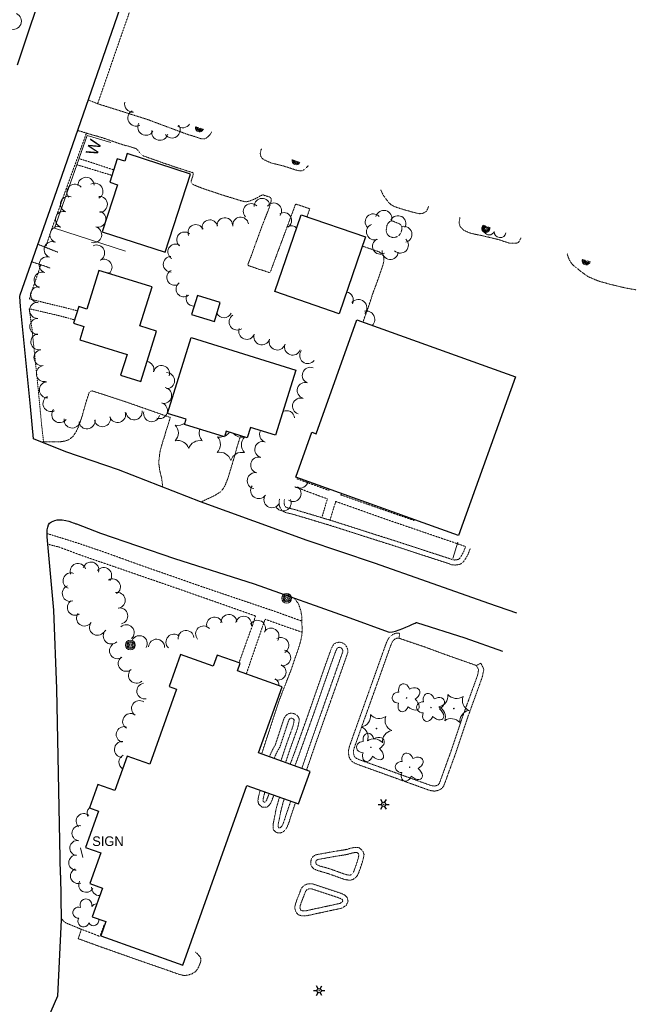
# Model space of a CAD drawing. Extents: x 386588 to 390135, y 96998 to 113606.
# Tile 14 of 92: x 387970 to 388277, y 97983 to 98474. Entities that reach past the tile are written whole.
import ezdxf
from ezdxf.enums import TextEntityAlignment as Align

# ---------------------------------------------------------------- set-up
doc = ezdxf.new("R2010")
doc.units = 0
doc.header["$MEASUREMENT"] = 0
doc.linetypes.add('Wisdot3', pattern=[0.1875, 0.125, -0.0625])
doc.linetypes.add('Wisdot5', pattern=[0.1, 0.05, -0.05])
for name, color, linetype, lineweight in [('E_BLD', 241, 'Continuous', 25), ('E_DWY', 2, 'Wisdot3', 15), ('E_LAND_Vegetation', 3, 'Continuous', 15), ('E_LTG', 21, 'Continuous', 25), ('E_MISCPROP', 30, 'Continuous', 15), ('E_MISCPROP_Railing', 30, 'Continuous', 15), ('E_PATH_Sidewalk', 2, 'Wisdot5', 15), ('E_RDWY', 21, 'Continuous', 25), ('E_SGN', 21, 'Continuous', 15)]:
    doc.layers.add(name, color=color, linetype=linetype, lineweight=lineweight)
doc.styles.add('Style-dot_font5', font='dot_font5.shx')
doc.styles.add('Style-IGR_FONT_0', font='dot_font15.shx')

# ---------------------------------------------------------------- blocks, each defined once
blk = doc.blocks.new('LPOL')
at = {"layer": 'E_LTG'}
for p, q in [((-4, 0), (-1.5, 0)), ((-0.75, 1.3), (-2, 3.46)), ((0.75, 1.3), (2, 3.46)), ((1.5, 0), (4, 0)), ((-2, -3.46), (-0.75, -1.3)), ((2, -3.46), (0.75, -1.3))]:
    blk.add_line(p, q, dxfattribs=at)
for radius in [1.5, 1.5, 1.5, 0.125]:
    blk.add_circle((0, 0), radius, dxfattribs=at)
blk = doc.blocks.new('CTRE')
at = {"layer": 'E_LAND_Vegetation'}
blk.add_circle((0, 0), 0.223, dxfattribs=at)
for centre, start, end in [((-11.97, 8.96), 280.2067, 5.97162), ((1.81, 14.92), 220.21132, 305.97623), ((13.83, 5.89), 160.21133, 245.97624), ((-13.83, -5.9), 340.21132, 65.97623), ((-1.81, -14.93), 40.21133, 125.97624)]:
    blk.add_arc(centre, 7.87, start, end, dxfattribs=at)
at = {"layer": 'E_LAND_Vegetation', "extrusion": (0, 0, -1)}
blk.add_arc((-12.03, -9.04), 7.87, 354.07279, 79.74889, dxfattribs=at)
blk = doc.blocks.new('POLE')
at = {"layer": 'E_MISCPROP'}
for radius in [4.46, 3.35, 2.23, 1.12]:
    blk.add_circle((0, 0), radius, dxfattribs=at)
blk = doc.blocks.new('SIGN')
at = {"layer": 'E_SGN', "lineweight": 13, "style": 'Style-dot_font5'}
blk.add_text('SIGN', height=12, dxfattribs=at).set_placement((0, 0), align=Align.MIDDLE_CENTER)
blk = doc.blocks.new('DTRE')
at = {"layer": 'E_LAND_Vegetation'}
blk.add_circle((-0.18, 0), 0.183, dxfattribs=at)
for centre, major_axis, ratio in [((-1.87, 5.32), (1.36, -4.98), 0.782863), ((4.06, 2.74), (-5.27, -2.93), 0.691916), ((-5.87, 0.15), (4.93, -0.12), 0.832022), ((-2.49, -5.24), (1.8, 4.86), 0.716896), ((3.54, -3.71), (-5.01, 4.58), 0.560249)]:
    blk.add_ellipse(centre, major_axis=major_axis, ratio=ratio, start_param=1.570796, end_param=4.712389, dxfattribs=at)

msp = doc.modelspace()

# ---------------------------------------------------------------- linework, layer by layer
at = {"layer": 'E_BLD'}
for p, q in [((388018.27, 98404.41), (388014.46, 98392.67)), ((388021.96, 98403.22), (388018.27, 98404.41)), ((388023.2, 98407.01), (388021.96, 98403.22)), ((388054.83, 98396.74), (388023.2, 98407.01)), ((388014.46, 98392.67), (388018.36, 98391.4)), ((388042.16, 98357.74), (388054.83, 98396.74)), ((388018.36, 98391.4), (388010.74, 98367.95)), ((388096.73, 98338.12), (388109.98, 98376.46)), ((388109.98, 98376.46), (388142.05, 98365.37)), ((388010.74, 98367.95), (388042.16, 98357.74)), ((388142.05, 98365.37), (388128.81, 98327.03)), ((388009.1, 98348.72), (388003.09, 98329.36)), ((388034.45, 98340.85), (388009.1, 98348.72)), ((388029.5, 98320.98), (388035.56, 98340.5)), ((388035.56, 98340.5), (388034.45, 98340.85)), ((388058.22, 98336.14), (388055.3, 98326.7)), ((388069.61, 98332.63), (388058.22, 98336.14)), ((388128.81, 98327.03), (388096.73, 98338.12)), ((387999.02, 98330.62), (387996.45, 98322.33)), ((388003.09, 98329.36), (387999.02, 98330.62)), ((388066.7, 98323.19), (388069.61, 98332.63)), ((388055.3, 98326.7), (388066.7, 98323.19)), ((388117.33, 98267.25), (388137.73, 98324.04)), ((388137.73, 98324.04), (388216.77, 98295.65)), ((387996.45, 98322.33), (388001.59, 98320.74)), ((388001.59, 98320.74), (387999.53, 98314.11)), ((388037.79, 98318.41), (388029.5, 98320.98)), ((387999.53, 98314.11), (388023.13, 98306.79)), ((388029.99, 98293.28), (388037.79, 98318.41)), ((388043.37, 98277.32), (388055.12, 98315.16)), ((388055.12, 98315.16), (388107.22, 98298.98)), ((388023.13, 98306.79), (388019.9, 98296.41)), ((388019.9, 98296.41), (388029.99, 98293.28)), ((388107.22, 98298.98), (388097.12, 98266.45)), ((388216.77, 98295.65), (388188.34, 98216.51)), ((388052.63, 98274.45), (388043.37, 98277.32)), ((388051.81, 98271.81), (388052.63, 98274.45)), ((388071.66, 98265.65), (388051.81, 98271.81)), ((388084.67, 98270.31), (388083.09, 98265.23)), ((388097.12, 98266.45), (388084.67, 98270.31)), ((388072.54, 98268.5), (388071.66, 98265.65)), ((388083.09, 98265.23), (388072.54, 98268.5)), ((388107.23, 98245.64), (388115.25, 98267.99)), ((388115.25, 98267.99), (388117.33, 98267.25)), ((388188.34, 98216.51), (388107.23, 98245.64)), ((388049.76, 98157.15), (388044.05, 98141.13)), ((388066.04, 98151.34), (388049.76, 98157.15)), ((388068, 98156.84), (388066.04, 98151.34)), ((388079.48, 98152.74), (388068, 98156.84)), ((388078.13, 98148.97), (388079.48, 98152.74)), ((388100.38, 98141.03), (388078.13, 98148.97)), ((388047.75, 98139.8), (388034.43, 98102.47)), ((388044.05, 98141.13), (388047.75, 98139.8)), ((388088.61, 98108.04), (388100.38, 98141.03)), ((388114.38, 98098.85), (388088.61, 98108.04)), ((388023.22, 98106.47), (388017.07, 98089.24)), ((388034.43, 98102.47), (388023.22, 98106.47)), ((388108.56, 98082.56), (388114.38, 98098.85)), ((388008.53, 98092.29), (388004.37, 98080.62)), ((388017.07, 98089.24), (388008.53, 98092.29)), ((388050.86, 98002.2), (388082.8, 98091.75)), ((388082.8, 98091.75), (388108.56, 98082.56)), ((388008.91, 98079), (388002.47, 98060.92)), ((388004.37, 98080.62), (388008.91, 98079)), ((388002.47, 98060.92), (388010.09, 98058.2)), ((388010.09, 98058.2), (388004.61, 98042.83)), ((388004.61, 98042.83), (388010.85, 98040.61)), ((388010.85, 98040.61), (388005.77, 98026.35)), ((388005.77, 98026.35), (388012.56, 98023.93)), ((388012.56, 98023.93), (388010, 98016.77)), ((388010, 98016.77), (388050.86, 98002.2))]:
    msp.add_line(p, q, dxfattribs=at)
at = {"layer": 'E_DWY', "flags": 128}
for points in [[(388065.29, 98417.81), (388065, 98417.16), (388064.02, 98415.9), (388062.91, 98414.9), (388061.72, 98414.26), (388059.95, 98414.38), (388058.26, 98414.98), (388056.73, 98415.5), (388054.8, 98416.05), (388052.99, 98416.63), (388033.05, 98424.07), (388008.48, 98431.82), (388003.82, 98433.7)], [(387998.53, 98418.5), (388006.33, 98416.12), (388008.85, 98415.48), (388011.51, 98414.65), (388013.85, 98413.83), (388016.35, 98412.97), (388018, 98412.38), (388019.59, 98411.85), (388021.91, 98411.1), (388024.16, 98410.56), (388025.97, 98409.98), (388027.46, 98409.57), (388028.39, 98408.74), (388029.38, 98407.44), (388030.83, 98406), (388034.08, 98404.8), (388038.36, 98403.3), (388041.36, 98402.19), (388043.86, 98401.41), (388046.94, 98400.28), (388048.91, 98399.67), (388050.87, 98399.11), (388052.67, 98398.45), (388053.92, 98398.09), (388054.64, 98397.83), (388055.16, 98397.74), (388055.74, 98397.54), (388056.16, 98397.16), (388056.01, 98396.19), (388055.53, 98394.6), (388055.04, 98393.21), (388055.02, 98392.4), (388056, 98391.58), (388057.91, 98390.72), (388059.87, 98389.96), (388063.45, 98388.7), (388066.71, 98387.66), (388069.62, 98386.64), (388072.19, 98385.83), (388075.21, 98384.92), (388077.86, 98384.07), (388079.77, 98383.48), (388082.41, 98382.89), (388083.8, 98383.16), (388086.22, 98384.08), (388088.3, 98385.1), (388089.63, 98385.92), (388090.85, 98386.39), (388092.34, 98385.85), (388093.39, 98385.56), (388093.97, 98385.43), (388094.86, 98384.87), (388095, 98383.52), (388094.69, 98382.29), (388094.1, 98380.4), (388093.39, 98378.35), (388091.8, 98374.32), (388090.53, 98371.04), (388089, 98366.92), (388087.89, 98363.8), (388086.94, 98361.32), (388086.16, 98359.11), (388085.65, 98357.59), (388085.18, 98356.3), (388084.5, 98354.64), (388083.78, 98352.75), (388083.42, 98351.9), (388083.55, 98351.14), (388084.21, 98350.87), (388086.27, 98350.2), (388087.89, 98349.61), (388089.35, 98349.12), (388090.62, 98348.76), (388092.03, 98348.32), (388092.73, 98348.09), (388093.28, 98347.88), (388093.79, 98347.66), (388093.83, 98347.63), (388094.26, 98347.69), (388094.69, 98348.26), (388107.13, 98381.69), (388107.49, 98381.71), (388108.77, 98381.31), (388114.2, 98379.46), (388112.86, 98375.46)], [(388113.61, 98401.23), (388113.01, 98400.43), (388111.62, 98399.06), (388110.11, 98398.33), (388108.05, 98398.53), (388106.08, 98399.18), (388103.94, 98399.88), (388101.69, 98400.59), (388100.44, 98400.96), (388095.01, 98402.29), (388093.46, 98402.97), (388091.52, 98403.85), (388090.17, 98404.84), (388089.62, 98406.15), (388089.55, 98407.34), (388089.89, 98408.82), (388090.23, 98409.26)], [(388173.47, 98380.7), (388173, 98379.34), (388172.23, 98378.06), (388170.7, 98377.24), (388169.18, 98376.94), (388167.74, 98377.24), (388165.76, 98377.68), (388163.38, 98378.4), (388161.48, 98378.93), (388158.59, 98379.8), (388156.37, 98380.58), (388154.65, 98381.56), (388153.53, 98382.55), (388150.9, 98386.16), (388149.91, 98388.16), (388149.67, 98388.86)], [(388152.31, 98368.47), (388152.63, 98370.87), (388152.93, 98371.71), (388153.68, 98372.7), (388154.2, 98373.14), (388154.84, 98373.34), (388155.33, 98373.41), (388159.19, 98371.8)], [(388219.46, 98364.91), (388218.9, 98363.56), (388218.16, 98362.6), (388217.26, 98362.33), (388215.57, 98362.21), (388213.68, 98362.28), (388210.96, 98363.18), (388208.1, 98364.14), (388205.73, 98364.73), (388203.26, 98365.31), (388200.28, 98366), (388197.59, 98366.54), (388195.59, 98366.96), (388193.63, 98367.53), (388191.12, 98368.67), (388189.24, 98370.45), (388188.73, 98372.11), (388188.81, 98373.57), (388189.12, 98375.32)], [(388159.19, 98371.8), (388160, 98370.86), (388160.26, 98369.53), (388159.76, 98367.62), (388158.92, 98366.42), (388157.96, 98365.64), (388156.96, 98365.2), (388155.55, 98365.15), (388154.02, 98365.58), (388153.05, 98366.49), (388152.53, 98367.44), (388152.31, 98368.47)], [(387978.67, 98361.72), (387988.56, 98357.79)], [(388140.8, 98322.93), (388141.67, 98325.61), (388142.41, 98327.64), (388142.72, 98328.43), (388143.46, 98330.45), (388144.09, 98332.38), (388144.82, 98334.58), (388145.5, 98336.79), (388146.48, 98339.45), (388147.32, 98341.67), (388148.4, 98344.7), (388149.23, 98347.09), (388150.52, 98350.82), (388150.96, 98352.41), (388151.19, 98353.47), (388151.18, 98355.27), (388150.3, 98356.9), (388149.42, 98357.55), (388148.59, 98358.03), (388140.48, 98360.82)], [(388277.03, 98339), (388271.93, 98339.88), (388263.58, 98341.87), (388257.98, 98343.46), (388252.88, 98345.64), (388249.5, 98348.1), (388246.39, 98350.61), (388244.93, 98351.91), (388243.78, 98353.69), (388242.94, 98355.61), (388242.61, 98356.97)], [(387975.61, 98353.02), (387977.97, 98352.25), (387979.87, 98351.58), (387981.98, 98350.89), (387983.89, 98350.19), (387984.95, 98349.77)], [(388040.9, 98240.62), (388040.37, 98245.17), (388039.88, 98247.05), (388039.4, 98249.01), (388039.23, 98250.44), (388038.99, 98252.22), (388039.02, 98253.93), (388039.28, 98256.21), (388039.49, 98257.97), (388039.75, 98259.19), (388040.26, 98260.97), (388040.77, 98262.82), (388041.16, 98264.08), (388041.82, 98265.85), (388042.18, 98267.13), (388042.57, 98268.76), (388042.72, 98269.13), (388043.36, 98271.04), (388043.95, 98272.91), (388044.43, 98274.56), (388044.63, 98275.27), (388044.65, 98275.37), (388022.71, 98283.07), (388005.66, 98288.62), (388004.74, 98288.32), (388004.17, 98287.65), (388003.51, 98285.49), (388002.68, 98283.06), (388001.61, 98279.2), (388000.65, 98275.8), (387999.67, 98272.9), (387998.8, 98270.42), (387997.84, 98268.46), (387996.99, 98267.18), (387996.01, 98265.71), (387993.95, 98264.2), (387992.11, 98263.56), (387991, 98263.4), (387989.86, 98263.23), (387980.49, 98263.14)], [(388059.92, 98233.19), (388066.8, 98236.41), (388069.79, 98238.29), (388070.73, 98239.42), (388071.58, 98240.71), (388072.06, 98241.62), (388072.82, 98243.48), (388073.51, 98245.33), (388074.32, 98248.05), (388075.29, 98251.25), (388075.93, 98253.33), (388076.64, 98255.77), (388077.21, 98257.8), (388078.2, 98261.39), (388079.72, 98266.27)], [(388194.26, 98210.07), (388193.16, 98207.21), (388191.96, 98205.02), (388190.77, 98203.3), (388189.38, 98202.24), (388187.82, 98201.86), (388186.5, 98201.73), (388184.79, 98201.92), (388183.71, 98202.38), (388159.43, 98210.32), (388124.13, 98221.58), (388105.79, 98227.1), (388103.03, 98227.72), (388101.94, 98228.06), (388100.61, 98228.73), (388099.6, 98229.98), (388099, 98231.48), (388098.91, 98232.59), (388099.01, 98233.97), (388099.15, 98234.84)], [(388191.93, 98210.97), (388190.89, 98208.26), (388189.83, 98206.34), (388188.94, 98205.05), (388188.28, 98204.54), (388187.4, 98204.34), (388186.51, 98204.25), (388185.44, 98204.36), (388184.59, 98204.73), (388160.19, 98212.7), (388124.87, 98223.97), (388106.42, 98229.51), (388103.68, 98230.14), (388102.87, 98230.39), (388102.21, 98230.72), (388101.78, 98231.25), (388101.46, 98232.06), (388101.41, 98232.6), (388101.49, 98233.68), (388101.62, 98234.44)], [(388106.56, 98185.2), (388108.65, 98182.26), (388109.78, 98178.8), (388110.3, 98175.8), (388110.28, 98173.23), (388110.36, 98171.22), (388110.51, 98168.79), (388110.22, 98166.59), (388109.85, 98164.62), (388109.33, 98162.57), (388108.53, 98159.96), (388107.5, 98157.04), (388106.73, 98154.87), (388105.64, 98151.57), (388105.02, 98149.75), (388099.13, 98134.66), (388090.19, 98107.48)], [(388158.72, 98165.25), (388159.03, 98167.73), (388158.18, 98167.84), (388156.98, 98167.69), (388155.99, 98167.29), (388154.85, 98166.62), (388153.98, 98165.75), (388153.38, 98164.99), (388152.85, 98163.86), (388152.53, 98163.13), (388152.2, 98162.4), (388146.16, 98145.43), (388137.01, 98119.83), (388134.03, 98111.37), (388133.52, 98109.49), (388133.48, 98108.12), (388133.65, 98107.02), (388133.86, 98106.08), (388134.25, 98105.12), (388135.1, 98103.94), (388136.04, 98103.27), (388136.65, 98102.95), (388137.29, 98102.65), (388138, 98102.33), (388172.25, 98089.98), (388173.9, 98089.39), (388175.15, 98089.1), (388176.74, 98088.98), (388178.64, 98089.46), (388180.14, 98090.38), (388181, 98091.56), (388181.6, 98093.11), (388186.91, 98107.79), (388193.07, 98126.07), (388200.21, 98145.83), (388201.06, 98149.78), (388199.51, 98152.8), (388197.28, 98151.65)], [(388104.46, 98102.39), (388106.7, 98108.39), (388113.46, 98127.35), (388122.5, 98153.29), (388124.73, 98159.4), (388125.3, 98160.76), (388126.28, 98162.42), (388127.59, 98162.99), (388128.68, 98163.23), (388129.78, 98163.16), (388130.93, 98162.69), (388131.92, 98162), (388132.67, 98160.88), (388133.09, 98159.77), (388133.18, 98158.78), (388133.14, 98157.99), (388128.1, 98143.63), (388117.19, 98112.75), (388112.63, 98099.48)], [(388158.72, 98165.25), (388158.17, 98165.32), (388157.61, 98165.25), (388157.11, 98165.05), (388156.4, 98164.63), (388155.84, 98164.07), (388155.51, 98163.66), (388155.13, 98162.83), (388154.81, 98162.11), (388154.52, 98161.47), (388148.51, 98144.59), (388139.37, 98119), (388136.42, 98110.63), (388136.01, 98109.12), (388135.99, 98108.28), (388136.11, 98107.48), (388136.25, 98106.83), (388136.45, 98106.34), (388136.89, 98105.74), (388137.36, 98105.4), (388137.76, 98105.19), (388138.33, 98104.93), (388138.93, 98104.65), (388173.1, 98092.33), (388174.61, 98091.79), (388175.53, 98091.58), (388176.52, 98091.5), (388177.66, 98091.79), (388178.41, 98092.25), (388178.78, 98092.76), (388179.26, 98093.99), (388184.54, 98108.61), (388190.71, 98126.9), (388197.8, 98146.53), (388198.43, 98149.43), (388197.28, 98151.65)], [(388158.72, 98165.25), (388172.07, 98160.7), (388181.36, 98157.26), (388197.3, 98151.62)], [(388106.81, 98101.55), (388109.05, 98107.54), (388115.81, 98126.52), (388124.85, 98152.45), (388127.06, 98158.49), (388127.54, 98159.64), (388128.02, 98160.45), (388128.37, 98160.6), (388128.87, 98160.71), (388129.22, 98160.69), (388129.73, 98160.48), (388130.1, 98160.22), (388130.43, 98159.73), (388130.63, 98159.2), (388130.67, 98158.73), (388130.66, 98158.48), (388125.74, 98144.46), (388114.83, 98113.57), (388110.28, 98100.32)], [(388102.16, 98103.21), (388104.56, 98110.45), (388108.05, 98120.08), (388108.39, 98121.36), (388108.61, 98122.31), (388108.93, 98124.04), (388108.83, 98125.55), (388107.89, 98126.73), (388106.77, 98127.48), (388105.29, 98127.89), (388103.75, 98127.69), (388102.26, 98126.68), (388101.42, 98125.33), (388097.06, 98112.12), (388096.41, 98110.96), (388095.66, 98109.58), (388094.64, 98107.5), (388094.12, 98106.08)], [(388099.8, 98104.05), (388102.19, 98111.26), (388105.66, 98120.82), (388105.96, 98121.96), (388106.16, 98122.82), (388106.41, 98124.19), (388106.39, 98124.6), (388106.17, 98124.87), (388105.71, 98125.18), (388105.11, 98125.34), (388104.66, 98125.29), (388104.11, 98124.91), (388103.71, 98124.26), (388099.36, 98111.11), (388098.6, 98109.75), (388097.88, 98108.43), (388096.94, 98106.52), (388096.48, 98105.24)], [(388089.43, 98089.39), (388088.81, 98086.72), (388088.56, 98085.62), (388088.35, 98084.23), (388088.71, 98082.53), (388090.64, 98080.89), (388092.9, 98081.04), (388094.25, 98082.17), (388094.99, 98083.45), (388095.23, 98084.09), (388095.25, 98084.14), (388096.31, 98086.94)], [(388091.8, 98088.54), (388091.25, 98086.16), (388091.02, 98085.16), (388090.89, 98084.3), (388090.98, 98083.88), (388091.48, 98083.46), (388091.92, 98083.49), (388092.31, 98083.8), (388092.72, 98084.52), (388092.93, 98085.08), (388092.96, 98085.14), (388093.96, 98087.77)], [(388099.11, 98085.94), (388097.73, 98081.16), (388097.21, 98078.85), (388096.86, 98076.93), (388096.51, 98075.28), (388096.18, 98073.66), (388095.89, 98071.96), (388095.9, 98069.79), (388097.59, 98068.34), (388099.21, 98068.04), (388100.48, 98068.42), (388101.41, 98069.02), (388102.6, 98070.43), (388103.35, 98072.08), (388103.96, 98073.67), (388104.48, 98075.51), (388107.06, 98083.1)], [(388101.47, 98085.09), (388100.15, 98080.54), (388099.66, 98078.35), (388099.31, 98076.44), (388098.96, 98074.77), (388098.64, 98073.2), (388098.39, 98071.75), (388098.39, 98070.95), (388098.71, 98070.68), (388099.07, 98070.61), (388099.42, 98070.71), (388099.73, 98070.92), (388100.47, 98071.78), (388101.05, 98073.05), (388101.58, 98074.46), (388102.1, 98076.26), (388104.71, 98083.94)], [(388126.66, 98058.93), (388117.39, 98057.26), (388115.88, 98056.44), (388115.02, 98055.11), (388114.71, 98053.75), (388114.76, 98052.21), (388115.62, 98050.77), (388116.59, 98050.02), (388117.4, 98049.69), (388117.78, 98049.52), (388118.09, 98049.36), (388123.41, 98047.85)], [(388123.25, 98047.9), (388130.73, 98045.23), (388131.59, 98044.95), (388132.66, 98044.71), (388134.12, 98044.51), (388135.62, 98044.82), (388137.01, 98045.77), (388137.93, 98046.81), (388138.59, 98048.22), (388139.34, 98050.29), (388139.68, 98051.31), (388140.21, 98052.86), (388140.6, 98054.17), (388140.96, 98055.4), (388141.3, 98057.39), (388140.6, 98059.28), (388138.6, 98060.91), (388136.51, 98060.85), (388134.92, 98060.57), (388132.72, 98059.92), (388130.62, 98059.53), (388128.84, 98059.29), (388127.34, 98059.01), (388126.81, 98058.95)], [(388127.11, 98056.47), (388118.23, 98054.87), (388117.64, 98054.55), (388117.36, 98054.12), (388117.22, 98053.51), (388117.24, 98052.93), (388117.52, 98052.46), (388117.85, 98052.21), (388118.38, 98051.99), (388118.87, 98051.78), (388119.03, 98051.69), (388124.09, 98050.26)], [(388124.09, 98050.26), (388131.53, 98047.59), (388132.24, 98047.37), (388133.1, 98047.18), (388134.04, 98047.05), (388134.62, 98047.17), (388135.34, 98047.66), (388135.82, 98048.2), (388136.27, 98049.18), (388136.98, 98051.12), (388137.32, 98052.12), (388137.83, 98053.62), (388138.2, 98054.88), (388138.52, 98055.97), (388138.72, 98057.15), (388138.49, 98057.77), (388137.74, 98058.39), (388136.77, 98058.36), (388135.49, 98058.13), (388133.31, 98057.49), (388131.02, 98057.06), (388129.24, 98056.82), (388127.72, 98056.54), (388127.11, 98056.47)], [(388123.45, 98029.14), (388112.74, 98026.85), (388111.66, 98026.73), (388110.11, 98026.83), (388108.41, 98027.34), (388107.28, 98028.8), (388106.71, 98030.85), (388107.08, 98032.57), (388107.55, 98034.02), (388107.84, 98034.84), (388108.33, 98036.1), (388108.91, 98037.57), (388109.46, 98039.04), (388109.89, 98040.16), (388110.57, 98041.14), (388111.51, 98041.99), (388112.65, 98042.49), (388113.79, 98042.8), (388114.97, 98042.78), (388115.67, 98042.66), (388115.97, 98042.63), (388122.1, 98040.58)], [(388122.93, 98031.59), (388112.35, 98029.32), (388111.61, 98029.24), (388110.55, 98029.31), (388109.9, 98029.5), (388109.56, 98029.94), (388109.28, 98030.93), (388109.49, 98031.92), (388109.91, 98033.21), (388110.19, 98033.96), (388110.66, 98035.19), (388111.24, 98036.67), (388111.8, 98038.15), (388112.12, 98038.98), (388112.46, 98039.48), (388112.88, 98039.86), (388113.49, 98040.13), (388114.11, 98040.3), (388114.74, 98040.28), (388115.31, 98040.19), (388115.41, 98040.18), (388121.31, 98038.21)], [(388122.1, 98040.58), (388130.07, 98037.92), (388130.9, 98037.49), (388131.69, 98037.09), (388132.79, 98036.06), (388133.35, 98034.05), (388132.46, 98032.08), (388130.29, 98030.64), (388123.46, 98029.14)], [(388121.31, 98038.21), (388129.09, 98035.62), (388129.76, 98035.26), (388130.25, 98035.02), (388130.57, 98034.71), (388130.7, 98034.25), (388130.48, 98033.77), (388129.3, 98032.98), (388122.93, 98031.59)], [(387990.2, 98025.57), (387991.73, 98023.83), (387992.83, 98023.18), (387994.79, 98022.33), (388000.35, 98020.06), (387998.8, 98015.36), (388008.18, 98011.95), (388021.8, 98007.14), (388029.9, 98004.28), (388041.17, 98000.39), (388048.85, 97997.66), (388051.23, 97997.07), (388053.11, 97997.11), (388055.46, 97997.83), (388057.3, 97998.97), (388058.09, 98000.04), (388058.94, 98001.49), (388059.5, 98002.95), (388059.78, 98003.81), (388059.9, 98004.38), (388059.88, 98005.48), (388059.71, 98005.9), (388059.37, 98006.49), (388058.11, 98007.98), (388057.21, 98008.59), (388057.12, 98008.63)]]:
    msp.add_lwpolyline(points, dxfattribs=at)
at = {"layer": 'E_LAND_Vegetation'}
for centre, radius, start, end in [((387966.32, 98473.02), 4.09, 246.9673, 66.9519), ((388025.88, 98431.71), 4.04, 166.1213, 276.4698), ((388027.56, 98424.73), 4.04, 118.7146, 298.6993), ((388032.53, 98420.13), 4.04, 149.561, 329.5457), ((388039.46, 98417.62), 4.04, 167.3743, 347.359), ((388045.57, 98418.77), 4.04, 214.8027, 34.7874), ((388050.94, 98423.89), 4.04, 230.5715, 325.3647), ((388002.67, 98391.12), 4.01, 1.0844, 181.0691), ((387997.13, 98387.72), 4.01, 39.8063, 219.791), ((388007.11, 98388.18), 4.01, 299.7703, 119.755), ((387993.94, 98381.66), 4.01, 70.3564, 250.3411), ((388009.29, 98381.57), 4.01, 273.1444, 93.1291), ((388090.42, 98380.75), 3.9, 1.6025, 181.5872), ((387991.4, 98374.13), 4.01, 72.2474, 252.2321), ((388008.56, 98374.29), 4.01, 254.7961, 74.7808), ((388084.98, 98378.14), 3.9, 44.6009, 224.5856), ((388096.28, 98378.43), 3.9, 324.5119, 144.4966), ((388151.14, 98374.61), 4.03, 345.2953, 165.28), ((388064.42, 98370.02), 3.9, 12.3526, 192.3373), ((388071.88, 98371.09), 3.9, 5.3648, 185.3495), ((388079.75, 98371.39), 3.9, 8.0545, 188.0392), ((388101.26, 98373.63), 3.9, 301.4087, 121.3934), ((388145.87, 98372.87), 4.03, 43.8177, 223.8024), ((388158.15, 98371.97), 4.03, 331.3864, 151.3711), ((387988.7, 98366.52), 4.01, 70.7893, 250.774), ((388006.49, 98366.53), 4.01, 255.1442, 75.1289), ((388051.8, 98363.96), 3.9, 50.568, 230.5527), ((388057.41, 98367.66), 3.9, 23.2354, 203.22), ((388104.91, 98367.08), 3.9, 44.717, 113.2404), ((388146.5, 98367.92), 4.03, 111.7794, 291.7641), ((388161.14, 98366.68), 4.03, 284.0386, 104.0233), ((388203.71, 98368.99), 2.61, 132.301, 340.3165), ((388209.14, 98367.99), 2.97, 177.6787, 349.5614), ((387985.78, 98359.03), 4.01, 70.201, 250.1857), ((388149.58, 98360.77), 4.03, 118.4426, 298.4273), ((388159.34, 98361.33), 4.03, 226.1632, 46.1478), ((388007.95, 98357.37), 4.01, 294.8619, 114.8466), ((388047.4, 98357.94), 3.9, 59.9377, 239.9224), ((388154.34, 98358.22), 4.03, 175.0889, 355.0736), ((387983.28, 98351.53), 4.01, 73.1249, 253.1096), ((388011.62, 98350.25), 4.01, 309.324, 114.7864), ((388045.06, 98351.76), 3.9, 91.6343, 271.619), ((388046.85, 98345.16), 3.9, 115.6793, 295.664), ((387980.8, 98343.84), 4.01, 71.5343, 251.519), ((388013.08, 98343.52), 4.01, 53.2983, 87.2122), ((387979.06, 98336.59), 4.01, 86.255, 266.2397), ((388051.46, 98339.41), 3.9, 127.0702, 307.0548), ((388056.43, 98334.77), 3.9, 152.9346, 272.373), ((388131.64, 98333.84), 4.27, 335.9419, 76.9698), ((388138.47, 98329.94), 4.27, 319.6662, 139.6509), ((387978.53, 98328.78), 4.01, 91.0836, 271.0683), ((387978.64, 98320.74), 4.01, 90.5861, 270.5708), ((388071.46, 98329.13), 4.03, 208.9792, 332.9179), ((388078.05, 98322.98), 4.03, 123.9659, 303.9506), ((388142.38, 98324.19), 4.27, 316.5605, 101.3364), ((388082.81, 98318.32), 4.03, 159.3434, 339.3281), ((387979.17, 98313.11), 4.01, 100.4239, 280.4086), ((388090.34, 98315.63), 4.03, 161.3528, 341.3374), ((388097.98, 98313.02), 4.03, 161.1574, 341.1421), ((387980.69, 98305.17), 4.01, 98.7127, 278.6973), ((388105.67, 98310.48), 4.03, 160.2753, 340.26), ((388113.21, 98306.25), 4.03, 142.6779, 322.6626), ((387981.9, 98297.25), 4.01, 98.7127, 278.6973), ((388032.52, 98299.29), 4.01, 343.9141, 81.8431), ((388040.29, 98297.27), 4.01, 344.3269, 164.3116), ((388114.5, 98296.34), 4.03, 69.7875, 249.7722), ((388042.8, 98293.73), 4.01, 269.2178, 89.2025), ((387983.41, 98289.16), 4.01, 93.0421, 273.0268), ((388041.3, 98286.32), 4.01, 256.9511, 76.9358), ((388112, 98288.81), 4.03, 73.2486, 253.2332), ((387985.21, 98282.28), 4.01, 116.0184, 296.0031), ((388109.67, 98281.03), 4.03, 71.6955, 251.6802), ((388039.27, 98278.76), 4.01, 251.6749, 71.6595), ((387989.56, 98276.78), 4.01, 141.2738, 321.2585), ((387995.75, 98274.06), 4.01, 171.1512, 351.1359), ((388010.85, 98274.76), 4.01, 193.2103, 13.195), ((388018.42, 98276.83), 4.01, 197.7044, 17.689), ((388026.68, 98278.18), 4.01, 187.8639, 7.8486), ((388035.41, 98277.24), 4.01, 165.8908, 345.8755), ((388102.66, 98274.71), 4.03, 5.5066, 117.4765), ((388003.16, 98273.65), 4.01, 186.4394, 6.4241), ((388042.97, 98267.67), 5.72, 316.8155, 42.5804), ((388048.49, 98277.11), 5.72, 256.8155, 308.7011), ((388064.86, 98267.55), 5.72, 160.7581, 222.5804), ((388063.95, 98261.8), 5.72, 316.8155, 42.5804), ((388069.47, 98271.25), 5.72, 256.8155, 287.65), ((388069.47, 98271.25), 5.72, 293.6864, 325.3345), ((388080.41, 98271.19), 5.72, 221.65, 282.5804), ((388085.83, 98261.68), 5.72, 136.8155, 222.5804), ((388093.22, 98266.9), 4.03, 152.4567, 251.6554), ((388048.39, 98258.16), 5.72, 16.8155, 102.5804), ((388059.34, 98258.11), 5.72, 76.8155, 162.5804), ((388090.83, 98259.32), 4.03, 74.8698, 254.8545), ((388069.37, 98252.29), 5.72, 16.8155, 102.5804), ((388080.31, 98252.24), 5.72, 76.8155, 162.5804), ((388088.8, 98251.58), 4.03, 76.5499, 256.5346), ((388087.07, 98243.8), 4.03, 79.0466, 259.0312), ((388088.76, 98238.91), 4.03, 145.2171, 325.2018), ((388105.87, 98237.43), 4.03, 234.9249, 54.9096), ((388109.38, 98244.19), 4.03, 246.291, 349.28), ((388095.37, 98234.36), 4.03, 146.2326, 326.2173), ((388100.9, 98232.73), 4.03, 205.3863, 25.3709), ((387998.69, 98198.57), 3.96, 19.6966, 199.6813), ((388005.13, 98199.28), 3.96, 345.1278, 165.1125), ((387995.15, 98193.87), 3.96, 70.5977, 250.5823), ((388011.5, 98196.54), 3.96, 320.4364, 140.421), ((387994.79, 98187.58), 3.96, 108.931, 288.9157), ((388015.86, 98190.89), 3.96, 301.4955, 121.4802), ((388018.22, 98184.15), 3.96, 281.574, 101.5587), ((387997.32, 98180.63), 3.96, 122.8757, 302.8604), ((388001.91, 98175.28), 3.96, 143.3882, 323.3729), ((388019.54, 98176.36), 3.96, 281.3042, 101.2889), ((388073.91, 98173.15), 3.96, 3.2126, 183.1973), ((388008.35, 98170.69), 3.96, 143.5977, 323.5824), ((388022.71, 98168), 3.96, 312.458, 132.4427), ((388066.76, 98171.8), 3.96, 18.8655, 198.8502), ((388081.21, 98172.24), 3.96, 348.2233, 168.208), ((388088.17, 98170.23), 3.96, 330.3793, 150.364), ((388015.21, 98166.32), 3.96, 133.6692, 313.6539), ((388029.25, 98162.57), 3.96, 331.5443, 151.529), ((388046.46, 98163.32), 3.96, 47.2261, 227.2108), ((388052.51, 98165.17), 3.96, 5.9218, 185.9065), ((388061.26, 98167.41), 3.96, 41.8209, 221.8056), ((388094.9, 98166.31), 3.96, 326.8856, 146.8703), ((388018.3, 98159), 3.96, 124.0786, 304.0632), ((388037.84, 98160.81), 3.96, 357.7809, 177.7656), ((388099.78, 98161.62), 3.96, 299.2322, 119.2169), ((388100.75, 98155.45), 3.96, 257.2836, 77.2683), ((388022.71, 98152.68), 3.96, 129.5772, 309.5618), ((388098.42, 98148.3), 3.96, 246.8781, 66.8628), ((388027.79, 98146.77), 3.96, 132.898, 312.8826), ((388031.97, 98138.89), 3.96, 100.1632, 280.1478), ((388094.96, 98141.5), 3.96, 0.7797, 59.4161), ((388029.3, 98130.19), 3.96, 56.8563, 236.841), ((388024.88, 98123.7), 3.96, 58.6271, 238.6118), ((388021.68, 98117.2), 3.96, 75.9481, 255.9328), ((388020.79, 98109.77), 3.96, 86.9991, 266.9838), ((388023.04, 98103.4), 3.96, 117.9419, 237.8119), ((388006.97, 98077.87), 3.78, 133.4467, 204.687), ((388001.53, 98074), 3.78, 47.6441, 227.6288), ((387999.44, 98067.98), 3.78, 80.1887, 260.1734), ((387998.35, 98060.59), 3.78, 82.6191, 262.6038), ((387997.83, 98053.3), 3.78, 89.4106, 269.3953), ((387998.69, 98046.63), 3.78, 111.3004, 291.285), ((388002.77, 98042.28), 3.78, 150.804, 330.7887), ((388009.24, 98040.7), 3.78, 175.5139, 274.5092), ((388002.63, 98032.25), 2.97, 344.41, 205.6439), ((387998.88, 98028.4), 2.78, 67.3809, 275.1539), ((388007.93, 98029.76), 2.97, 87.9133, 145.0341), ((388001.39, 98024), 2.78, 144.0579, 345.0689), ((388006.41, 98024.46), 2.61, 206.766, 17.3093)]:
    msp.add_arc(centre, radius, start, end, dxfattribs=at)
at = {"layer": 'E_MISCPROP'}
for centre, radius in [((388202.02, 98369.56), 1.01), ((388202.03, 98369.57), 0.502)]:
    msp.add_circle(centre, radius, dxfattribs=at)
for centre, radius, start, end in [((388059.25, 98419.86), 2.02, 160.5349, 341.5885), ((388059.25, 98419.88), 1.52, 160.8562, 341.2672), ((388059.25, 98419.84), 1.01, 158.4933, 343.63), ((388059.25, 98419.85), 0.502, 157.0286, 345.0947), ((388107.4, 98403.37), 2.02, 161.2847, 340.8386), ((388107.4, 98403.39), 1.52, 161.8528, 340.2706), ((388107.39, 98403.35), 1.01, 159.9948, 342.1286), ((388107.4, 98403.36), 0.502, 160.0476, 342.0758), ((388202.03, 98369.59), 2.02, 123.3508, 18.7726), ((388202.03, 98369.6), 1.52, 107.5178, 34.6056), ((388252.01, 98353.5), 2.02, 154.5848, 347.5385), ((388252.01, 98353.52), 1.52, 152.9394, 349.1839), ((388252.01, 98353.48), 1.01, 146.4566, 355.6668), ((388252.01, 98353.49), 0.502, 131.9172, 10.2062)]:
    msp.add_arc(centre, radius, start, end, dxfattribs=at)
at = {"layer": 'E_MISCPROP_Railing', "flags": 128}
msp.add_lwpolyline([(388022.28, 98358.34), (387986.91, 98369.8), (388003.22, 98415.97), (388015.01, 98412.57)], dxfattribs=at)
at = {"layer": 'E_PATH_Sidewalk', "flags": 128}
for points in [[(388037.54, 98513.75), (388036.95, 98514), (388010.15, 98436.73), (388008.44, 98431.84)], [(388002.86, 98417.18), (387995.04, 98395.58), (387985.55, 98369.36), (387982.52, 98360.19)], [(387999.15, 98404.45), (388004.17, 98402.91), (388009.07, 98401.27)], [(387998.08, 98401.42), (388005.9, 98399.05), (388012.31, 98397.08), (388015.58, 98396.11)], [(388009.07, 98401.27), (388016.47, 98398.84)], [(387980.13, 98351.5), (387975.46, 98337.84), (387974.49, 98334.47), (387984.09, 98332.09), (387991.32, 98330.37), (387998.38, 98328.53)], [(387996.98, 98324.02), (387989.88, 98325.96), (387974.34, 98329.59), (387975.7, 98319.62), (387978.81, 98289.67), (387980.54, 98271.46), (387981.5, 98263.15)], [(388120.23, 98225.36), (388123, 98234.74), (388106.64, 98240.78)], [(388107.77, 98244.78), (388123.76, 98238.97), (388123.92, 98239.65)], [(388129.94, 98237.49), (388129.73, 98236.7), (388166.25, 98223.97), (388166.37, 98224.4)], [(388191.93, 98210.97), (388154.63, 98223.74), (388127.17, 98233.45), (388124.28, 98224.15)], [(387983.31, 98217.43), (387989.65, 98215.48), (387998.48, 98212.7), (388011.48, 98208.3), (388031.79, 98200.97), (388042.72, 98197.18), (388061.05, 98190.74), (388080.36, 98184.2), (388095.73, 98179.01), (388110.28, 98173.79)], [(388085.84, 98172.13), (388087.11, 98176.19), (388087.16, 98176.34), (388069.15, 98182.71), (388044.55, 98191.31), (388018.13, 98200.44), (388000.93, 98206.35), (387989.28, 98210.68), (387983.65, 98212.13)], [(388085.84, 98172.13), (388078.91, 98152.95)], [(388110.43, 98168.22), (388104.02, 98170.42), (388091.98, 98174.7), (388090.52, 98170.63)], [(388090.52, 98170.63), (388082.56, 98147.39)], [(388000.35, 98020.06), (388007.27, 98017.44), (388009.58, 98016.48), (388009.69, 98016.63), (388011.64, 98022.14)]]:
    msp.add_lwpolyline(points, dxfattribs=at)
at = {"layer": 'E_RDWY', "flags": 128}
for points in [[(388005.43, 98438.35), (388019.8, 98479.92), (388029.59, 98508.96), (388038.44, 98533.81), (388044.58, 98551.56), (388053.52, 98576.1), (388058.41, 98574.45)], [(387983.28, 98495.96), (387968.3, 98451.09)], [(388217.4, 98177.78), (388203.42, 98182.58), (388172.94, 98193.32), (388146.42, 98202.71), (388112.99, 98214.04), (388059.71, 98233.27), (388018.78, 98249.27), (387992.67, 98258.22), (387976.51, 98264.75), (387974.9, 98280.79), (387970.01, 98330.73), (387969.69, 98335.73), (387969.8, 98336.56), (387988.15, 98388.63), (388005.4, 98438.25), (388005.43, 98438.35)], [(387990.02, 98047.06), (387988.04, 98140.01), (387986.54, 98179.22), (387983.33, 98215.79), (387983.3, 98218.48), (387983.29, 98219.35), (387983.56, 98220.67), (387983.99, 98221.88), (387984.52, 98222.59), (387985.5, 98223.25), (387987.05, 98223.9), (387988.3, 98224.26), (387989.67, 98224.37), (387990.76, 98224.31), (387992.58, 98224.03), (387994.07, 98223.57), (387995.43, 98223.09), (387996.29, 98222.79), (387996.92, 98222.59), (387997.55, 98222.38), (387997.95, 98222.29), (388009.86, 98217.59), (388046.76, 98204.95), (388086.42, 98192.36), (388134.18, 98175.38), (388153.39, 98168.35), (388154.21, 98168.29), (388155.52, 98168.44), (388156.93, 98168.75), (388158.86, 98169.39), (388160.61, 98170.04), (388162.11, 98170.69), (388163.8, 98171.46), (388165.46, 98172.21), (388166.79, 98172.81), (388167.32, 98173.01), (388167.52, 98173.1), (388191.5, 98165.36), (388210.34, 98158.71)], [(387990.02, 98047.06), (387990.21, 98024.83), (387988.39, 97986.78), (387977.31, 97961.08)]]:
    msp.add_lwpolyline(points, dxfattribs=at)
at = {"layer": 'E_SGN'}
for p, q in [((388188, 98213.16), (388185.49, 98204.98)), ((388001.11, 98055.93), (387999.94, 98060.73))]:
    msp.add_line(p, q, dxfattribs=at)

# ---------------------------------------------------------------- block references
at = {"layer": 'E_LAND_Vegetation'}
for name, p, xscale, yscale, zscale in [('DTRE', (388162.58, 98135.5), 0.6769248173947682, 0.6769248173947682, 0.6769248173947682), ('DTRE', (388174.83, 98130.65), 0.6769248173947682, 0.6769248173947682, 0.6769248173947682), ('CTRE', (388186.07, 98130.16), 0.7108526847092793, 0.7108526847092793, 0.7108526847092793), ('CTRE', (388147.51, 98120.15), 0.7108526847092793, 0.7108526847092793, 0.7108526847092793), ('DTRE', (388144.83, 98110.78), 0.6769248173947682, 0.6769248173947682, 0.6769248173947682), ('DTRE', (388164.17, 98100.89), 0.6769248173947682, 0.6769248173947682, 0.6769248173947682)]:
    msp.add_blockref(name, p, dxfattribs=dict(at, xscale=xscale, yscale=yscale, zscale=zscale))
at = {"layer": 'E_LTG', "xscale": 0.692840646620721, "yscale": 0.692840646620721, "zscale": 0.692840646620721}
for p in [(388151.04, 98082.39), (388118.89, 97989.47)]:
    msp.add_blockref('LPOL', p, dxfattribs=at)
at = {"layer": 'E_MISCPROP', "xscale": 0.5377037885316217, "yscale": 0.5377037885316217, "zscale": 0.5377037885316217}
for p in [(388102.71, 98185.15), (388024.79, 98161.86)]:
    msp.add_blockref('POLE', p, dxfattribs=at)
at = {"layer": 'E_SGN', "xscale": 0.3999999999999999, "yscale": 0.3999999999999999, "zscale": 0.3999999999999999}
msp.add_blockref('SIGN', (388013.6, 98064.01), dxfattribs=at)

# ---------------------------------------------------------------- texts
at = {"layer": 'E_MISCPROP_Railing', "style": 'Style-IGR_FONT_0', "oblique": 360}
msp.add_text('W', height=6, rotation=70.8311, dxfattribs=at).set_placement((388005.24, 98406.44), align=Align.MIDDLE_LEFT)

doc.saveas('drawing.dxf')
